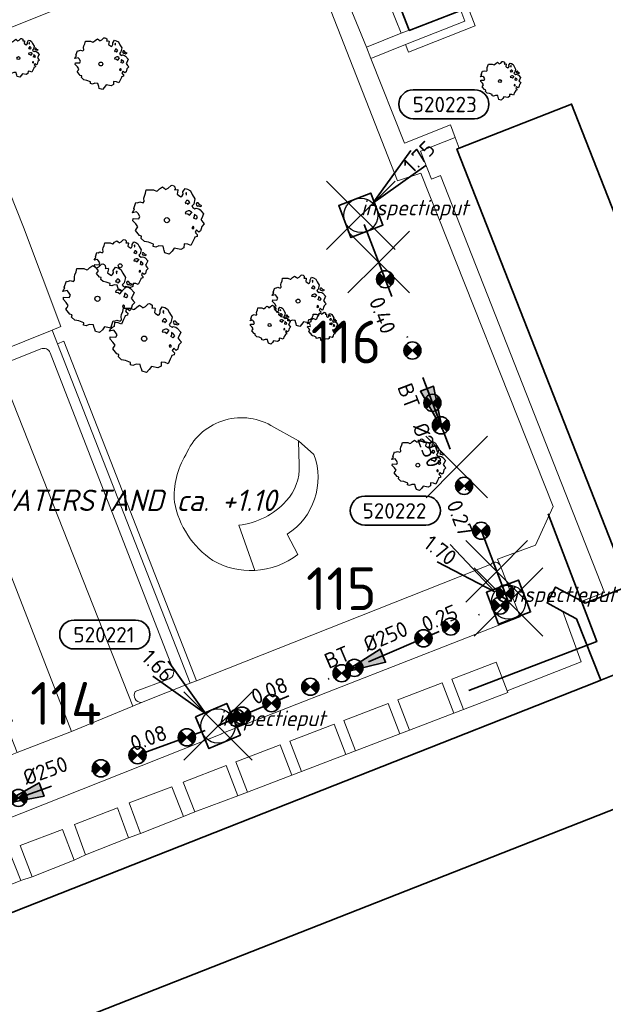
# Model space of a CAD drawing. Header units: metres. Extents: x 152391 to 157968, y 462336 to 467280.
# Tile 243 of 256: x 155119 to 155171, y 464645 to 464732. Entities that reach past the tile are written whole.
import ezdxf
from ezdxf.enums import TextEntityAlignment as Align

# ---------------------------------------------------------------- set-up
doc = ezdxf.new("R2010")
doc.units = ezdxf.units.M
doc.header["$LTSCALE"] = 0.75
doc.header["$PDMODE"] = 3
doc.header["$PDSIZE"] = 3
doc.linetypes.add('RI-VWA_BETON', pattern=[19, 9, -5, 0, -5])
doc.layers.get('0').update_dxf_attribs({"lineweight": 25})
doc.layers.get('defpoints').update_dxf_attribs({"lineweight": 25})
for name, color, linetype, lineweight in [('B-GV-GR-BOOM-S', 252, 'Continuous', 25), ('B-WE-GR-BEPLANTING_CULTUUR_HEESTERS-GV', 251, 'Continuous', 18), ('B-WE-GR-GROENVOORZIENING-GV', 251, 'Continuous', 18), ('B-WE-GR-HAAG-GV', 251, 'Continuous', 13), ('B-WE-OG-BEBOUWING-GV', 6, 'Continuous', 35), ('B-WE-OG-TERREIN_CULTUURSCHEIDING-GV', 251, 'Continuous', 18), ('B-WE-OG-TERREIN_ONBEGROEID-GV', 251, 'Continuous', 18), ('B-WE-VH-VERHARDING_BETONSTRAATSTEEN-GV', 251, 'Continuous', 18), ('B-WE-VH-VERHARDING_TEGEL-GV', 251, 'Continuous', 18), ('N-OI-RI-T50', 130, 'Continuous', 50), ('N-OI-RI-VWA_PUTNUMMER-S @ 0.75', 36, 'Continuous', 35), ('N-OI-RI-VWA_RIOOLPUT_INSPECTIEPUT-S', 36, 'Continuous', 35), ('N-OI-RI-VWA_STROOMRICHTING-S @ 0.75', 36, 'Continuous', 35), ('N-OI-RI-VWA_TRANSPORTLEIDING_BETON_250-G', 36, 'RI-VWA_BETON', 35), ('N-OI-WH-T25', 2, 'Continuous', 25), ('N-RO-KG-GRENS_WERK-G', 7, 'XX-WERKGRENS', 35)]:
    doc.layers.add(name, color=color, linetype=linetype, lineweight=lineweight)
doc.layers.add('inspectieput', color=7, linetype='Continuous', plot=False)
doc.layers.add('N-OI-RI-VRIJVERVAL_HULPSTUK-S', color=210, linetype='Continuous', lineweight=35, plot=False)
doc.layers.add('N-OI-RI-VRIJVERVAL_HULPSTUK-S-GESLOTEN', color=190, linetype='Continuous', lineweight=35, plot=False)
doc.styles.add('NLCS-ISO', font='isocpeur.ttf')
doc.styles.add('NLCS-ISO-M500-T18_CURSIEF', font='NLCS-ISO.ttf', dxfattribs={"oblique": 15, "height": 0.9})
doc.styles.add('NLCS-ISO-M750-T18_CURSIEF', font='NLCS-ISO.ttf', dxfattribs={"oblique": 15, "height": 1.35})
doc.styles.add('NLCS-ISO-M750-T50', font='NLCS-ISO.ttf', dxfattribs={"height": 3.75})
doc.linetypes.add('XX-WERKGRENS', pattern='A,0,[137,NLCS.SHX,S=0.1,R=0,X=-1.1,Y=-1.35],-6', length=6)

# ---------------------------------------------------------------- blocks, each defined once
blk = doc.blocks.new('*U114')
at = {"ltscale": 0.1}
blk.add_hatch(color=256, dxfattribs=at).paths.add_polyline_path([(2.5, 0), (-2.5, -0.83), (-2.5, 0.83)])
at = {"ltscale": 0.1, "flags": 128}
blk.add_lwpolyline([(2.5, 0), (-2.5, -0.83), (-2.5, 0.83)], close=True, dxfattribs=at)
at = {"ltscale": 0.1, "style": 'NLCS-ISO'}
for tag, p in [('BOBL', (-10.21, -3.24)), ('MAT', (-1, -3.74))]:
    blk.add_attdef(tag, text='', height=1.8, dxfattribs=at).set_placement(p, align=Align.BOTTOM_RIGHT)
for tag, p in [('BOBR', (10.87, -3.24)), ('DIA', (1, -3.74))]:
    blk.add_attdef(tag, text='', height=1.8, dxfattribs=at).set_placement(p, align=Align.BOTTOM_LEFT)
at = {"layer": 'defpoints', "ltscale": 0.1, "style": 'NLCS-ISO', "flags": 1}
blk.add_attdef('JVA', text='', height=1.8, dxfattribs=at).set_placement((0, -1), align=Align.TOP_CENTER)
blk = doc.blocks.new('*U115')
at = {"ltscale": 0.1}
blk.add_hatch(color=256, dxfattribs=at).paths.add_polyline_path([(-2.5, 0), (2.5, -0.83), (2.5, 0.83)])
at = {"ltscale": 0.1, "flags": 128}
blk.add_lwpolyline([(-2.5, 0), (2.5, -0.83), (2.5, 0.83)], close=True, dxfattribs=at)
at = {"ltscale": 0.1, "style": 'NLCS-ISO'}
for tag, p in [('BOBL', (-9.13, 0)), ('MAT', (-1, 0.5))]:
    blk.add_attdef(tag, text='', height=1.8, dxfattribs=at).set_placement(p, align=Align.BOTTOM_RIGHT)
for tag, p in [('DIA', (1, 0.5)), ('BOBR', (8.18, 0))]:
    blk.add_attdef(tag, text='', height=1.8, dxfattribs=at).set_placement(p, align=Align.BOTTOM_LEFT)
at = {"layer": 'defpoints', "ltscale": 0.1, "style": 'NLCS-ISO', "flags": 1}
blk.add_attdef('JVA', text='', height=1.8, dxfattribs=at).set_placement((0, -1), align=Align.TOP_CENTER)
blk = doc.blocks.new('*U116')
at = {"ltscale": 0.1}
blk.add_hatch(color=256, dxfattribs=at).paths.add_polyline_path([(-2.5, 0), (2.5, -0.83), (2.5, 0.83)])
at = {"ltscale": 0.1, "flags": 128}
blk.add_lwpolyline([(-2.5, 0), (2.5, -0.83), (2.5, 0.83)], close=True, dxfattribs=at)
at = {"ltscale": 0.1, "style": 'NLCS-ISO'}
for tag, p in [('MAT', (-1, 0.5)), ('BOBL', (-15.08, -3.24))]:
    blk.add_attdef(tag, text='', height=1.8, dxfattribs=at).set_placement(p, align=Align.BOTTOM_RIGHT)
for tag, p in [('DIA', (1, 0.5)), ('BOBR', (14.13, 0))]:
    blk.add_attdef(tag, text='', height=1.8, dxfattribs=at).set_placement(p, align=Align.BOTTOM_LEFT)
at = {"layer": 'defpoints', "ltscale": 0.1, "style": 'NLCS-ISO', "flags": 1}
blk.add_attdef('JVA', text='', height=1.8, dxfattribs=at).set_placement((0, -1), align=Align.TOP_CENTER)
blk = doc.blocks.new('*U124')
at = {"ltscale": 0.1}
blk.add_hatch(color=256, dxfattribs=at).paths.add_polyline_path([(2.5, 0), (-2.5, -0.83), (-2.5, 0.83)])
at = {"ltscale": 0.1, "flags": 128}
blk.add_lwpolyline([(2.5, 0), (-2.5, -0.83), (-2.5, 0.83)], close=True, dxfattribs=at)
at = {"ltscale": 0.1, "style": 'NLCS-ISO'}
for tag, p in [('BOBL', (-19.18, 0)), ('MAT', (-1, 0.5))]:
    blk.add_attdef(tag, text='', height=1.8, dxfattribs=at).set_placement(p, align=Align.BOTTOM_RIGHT)
for tag, p in [('DIA', (1, 0.5)), ('BOBR', (18.24, 0))]:
    blk.add_attdef(tag, text='', height=1.8, dxfattribs=at).set_placement(p, align=Align.BOTTOM_LEFT)
at = {"layer": 'defpoints', "ltscale": 0.1, "style": 'NLCS-ISO', "flags": 1}
blk.add_attdef('JVA', text='', height=1.8, dxfattribs=at).set_placement((0, -1), align=Align.TOP_CENTER)
blk = doc.blocks.new('B-SRI-PUT_VWA-SO')
at = {"flags": 128}
blk.add_lwpolyline([(-2, 2), (2, 2), (2, -2), (-2, -2)], close=True, dxfattribs=at)
at = {"lineweight": -3, "flags": 128}
blk.add_lwpolyline([(2, -2), (2, 2), (-2, 2), (-2, -2)], close=True, dxfattribs=at)
at = {"lineweight": -3}
blk.add_circle((0, 0), 2, dxfattribs=at)
blk = doc.blocks.new('*U374')
for q in [(5.83, 7.6), (7.6, 5.83)]:
    blk.add_line((1.41, 1.41), q)
blk.add_lwpolyline([(13.29, 14.69), (6.13, 14.69, 1), (6.13, 11.31), (13.29, 11.31, 1)], format="xyb", close=True)
at = {"ltscale": 0.1, "style": 'NLCS-ISO'}
blk.add_attdef('PUTNR', text='', height=1.8, dxfattribs=at).set_placement((9.82, 12.97), align=Align.MIDDLE_CENTER)
blk.add_attdef('PUTHGT', text='', height=1.8, rotation=45, dxfattribs=at).set_placement((5.39, 5.43), align=Align.MIDDLE_LEFT)
blk = doc.blocks.new('*U258')
for q in [(-6.82, 6.73), (-8.33, 4.73)]:
    blk.add_line((-1.6, 1.21), q)
blk.add_lwpolyline([(-16.81, 12.39), (-9.65, 12.39, -1), (-9.65, 9.01), (-16.81, 9.01, -1)], format="xyb", close=True)
at = {"ltscale": 0.1, "style": 'NLCS-ISO'}
blk.add_attdef('PUTNR', text='', height=1.8, dxfattribs=at).set_placement((-13.33, 10.67), align=Align.MIDDLE_CENTER)
blk.add_attdef('PUTHGT', text='', height=1.8, rotation=322.9022, dxfattribs=at).set_placement((-9.53, 7.24), align=Align.MIDDLE_LEFT)
blk = doc.blocks.new('*U189')
for q in [(-5.83, 7.6), (-7.6, 5.83)]:
    blk.add_line((-1.41, 1.41), q)
blk.add_lwpolyline([(-16.81, 12.39), (-9.65, 12.39, -1), (-9.65, 9.01), (-16.81, 9.01, -1)], format="xyb", close=True)
at = {"ltscale": 0.1, "style": 'NLCS-ISO'}
blk.add_attdef('PUTNR', text='', height=1.8, dxfattribs=at).set_placement((-13.33, 10.67), align=Align.MIDDLE_CENTER)
blk.add_attdef('PUTHGT', text='', height=1.8, rotation=315, dxfattribs=at).set_placement((-8.44, 8.48), align=Align.MIDDLE_LEFT)
blk = doc.blocks.new('SRI-HULP')
h = blk.add_hatch(color=256)
h.dxf.hatch_style = 1
h.paths.add_polyline_path([(-0.71, 0.71, 0.198912), (-1, 0, 0.198912), (-0.71, -0.71), (0, 0)])
h = blk.add_hatch(color=256)
h.dxf.hatch_style = 1
h.paths.add_polyline_path([(1, 0, 0.198912), (0.71, 0.71), (0, 0), (0.71, -0.71, 0.198912)])
for p, q in [((-0.71, 0.71), (0.71, -0.71)), ((-0.71, -0.71), (0.71, 0.71))]:
    blk.add_line(p, q)
blk.add_circle((0, 0), 1)
blk = doc.blocks.new('SRI-HULP-B')
blk.add_line((-5.43, 5.4), (5.4, -5.4))
at = {"flags": 128}
blk.add_lwpolyline([(5.38, 5.42), (0, 0), (-5.4, -5.4)], dxfattribs=at)
blk = doc.blocks.new('ACMAP_ANN_TEMPLATE_type knoop')
at = {"layer": 'defpoints', "style": 'NLCS-ISO-M750-T18_CURSIEF', "oblique": 15}
blk.add_attdef('type_knoop', (0, 0), '', height=1.35, dxfattribs=at)
blk = doc.blocks.new('SGR-BOOM_21_30')
at = {"linetype": 'Continuous'}
for p, q in [((0.205, 1.712), (0.263, 1.729)), ((0.263, 1.729), (0.333, 1.696)), ((-1.633, 0.579), (-1.528, 0.875)), ((-1.528, 0.875), (-1.458, 0.858)), ((-1.458, 0.858), (-1.342, 0.908)), ((-1.342, 0.908), (-1.179, 0.858)), ((-1.179, 0.858), (-1.121, 0.924)), ((-1.133, 1.088), (-1.109, 1.187)), ((-1.121, 0.924), (-1.133, 1.088)), ((-1.109, 1.187), (-1.051, 1.335)), ((-1.051, 1.335), (-1.016, 1.499)), ((-1.016, 1.499), (-0.668, 1.499)), ((-0.668, 1.499), (-0.516, 1.433)), ((-0.516, 1.433), (-0.47, 1.45)), ((-0.47, 1.45), (-0.365, 1.548)), ((-0.365, 1.548), (-0.226, 1.647)), ((-0.226, 1.647), (-0.133, 1.581)), ((-0.133, 1.581), (-0.063, 1.515)), ((-0.063, 1.515), (0.065, 1.581)), ((0.065, 1.581), (0.205, 1.712)), ((0.333, 1.696), (0.391, 1.647)), ((0.402, 1.532), (0.379, 1.499)), ((0.379, 1.499), (0.53, 1.515)), ((0.391, 1.647), (0.402, 1.532)), ((0.542, 1.483), (0.507, 1.285)), ((0.507, 1.285), (0.565, 1.236)), ((0.53, 1.515), (0.542, 1.483)), ((0.565, 1.236), (0.693, 1.154)), ((0.693, 1.154), (0.751, 1.203)), ((0.751, 1.203), (0.798, 1.285)), ((0.786, 1.4), (0.891, 1.565)), ((0.798, 1.285), (0.786, 1.4)), ((0.891, 1.565), (1.019, 1.532)), ((0.937, 0.908), (0.891, 0.875)), ((0.891, 0.875), (0.926, 0.825)), ((0.972, 1.368), (0.926, 1.335)), ((0.926, 1.335), (0.949, 1.253)), ((0.972, 0.973), (0.937, 0.908)), ((0.949, 1.253), (0.961, 1.236)), ((0.961, 1.269), (0.972, 1.368)), ((1.03, 0.973), (0.972, 0.973)), ((1.019, 1.532), (1.158, 1.45)), ((1.077, 0.94), (1.03, 0.973)), ((1.124, 0.875), (1.077, 0.94)), ((1.077, 0.842), (1.124, 0.875)), ((1.158, 1.45), (1.251, 1.269)), ((1.251, 1.269), (1.379, 1.055)), ((1.379, 1.055), (1.321, 0.793)), ((-1.703, 0.365), (-1.656, 0.48)), ((-1.493, 0.415), (-1.703, 0.365)), ((-1.679, -0.029), (-1.668, 0.086)), ((-1.668, 0.086), (-1.389, 0.07)), ((-1.656, 0.48), (-1.598, 0.53)), ((-1.598, 0.53), (-1.633, 0.579)), ((-1.423, 0.333), (-1.493, 0.415)), ((-1.33, 0.185), (-1.423, 0.333)), ((-1.389, 0.07), (-1.33, 0.185)), ((0.926, 0.415), (0.891, 0.333)), ((0.891, 0.333), (1.03, 0.316)), ((0.926, 0.825), (0.984, 0.842)), ((1.054, 0.464), (0.926, 0.415)), ((0.984, 0.842), (1.03, 0.776)), ((1.03, 0.776), (1.077, 0.842)), ((1.03, 0.316), (1.112, 0.251)), ((1.112, 0.464), (1.054, 0.464)), ((1.217, 0.398), (1.112, 0.464)), ((1.112, 0.251), (1.205, 0.365)), ((1.205, 0.365), (1.24, 0.415)), ((1.321, 0.793), (1.228, 0.694)), ((1.228, 0.694), (1.275, 0.628)), ((1.275, 0.628), (1.379, 0.563)), ((1.344, 0.185), (1.31, 0.103)), ((1.434, 0.049), (1.31, 0.103)), ((1.356, 0.3), (1.344, 0.234)), ((1.344, 0.234), (1.344, 0.185)), ((1.426, 0.234), (1.356, 0.3)), ((1.379, 0.563), (1.438, 0.595)), ((1.472, 0.201), (1.426, 0.234)), ((1.434, 0.049), (1.507, 0.136)), ((1.472, 0.858), (1.438, 0.809)), ((1.438, 0.809), (1.461, 0.743)), ((1.438, 0.595), (1.565, 0.563)), ((1.461, 0.743), (1.531, 0.694)), ((1.542, 0.858), (1.472, 0.858)), ((1.507, 0.136), (1.472, 0.201)), ((1.531, 0.727), (1.635, 0.678)), ((1.531, 0.694), (1.542, 0.727)), ((1.624, 0.76), (1.542, 0.858)), ((1.565, 0.563), (1.635, 0.513)), ((1.728, 0.71), (1.624, 0.76)), ((1.635, 0.678), (1.728, 0.71)), ((1.635, 0.513), (1.81, 0.316)), ((1.717, 0.103), (1.67, 0.037)), ((1.67, 0.037), (1.763, -0.094)), ((1.81, 0.316), (1.717, 0.103)), ((-1.54, -0.177), (-1.679, -0.029)), ((-1.551, -0.505), (-1.493, -0.423)), ((-1.354, -0.752), (-1.551, -0.505)), ((-1.435, -0.324), (-1.54, -0.177)), ((-1.493, -0.423), (-1.435, -0.324)), ((-1.249, -0.784), (-1.354, -0.752)), ((-1.272, -0.899), (-1.249, -0.784)), ((1.286, -0.292), (1.24, -0.357)), ((1.24, -0.357), (1.251, -0.423)), ((1.263, -0.423), (1.333, -0.407)), ((1.333, -0.341), (1.286, -0.292)), ((1.333, -0.407), (1.333, -0.341)), ((1.368, -0.834), (1.356, -0.883)), ((1.484, -0.801), (1.368, -0.834)), ((1.461, -0.472), (1.391, -0.587)), ((1.391, -0.587), (1.426, -0.637)), ((1.426, -0.637), (1.496, -0.702)), ((1.577, -0.587), (1.461, -0.472)), ((1.496, -0.702), (1.484, -0.801)), ((1.658, -0.522), (1.577, -0.587)), ((1.682, -0.423), (1.658, -0.522)), ((1.717, -0.308), (1.682, -0.423)), ((1.845, -0.177), (1.717, -0.308)), ((1.763, -0.094), (1.845, -0.177)), ((-1.109, -1.047), (-1.272, -0.899)), ((-0.912, -1.08), (-1.109, -1.047)), ((-0.668, -1.179), (-0.912, -1.08)), ((-0.679, -1.294), (-0.668, -1.179)), ((-0.551, -1.326), (-0.679, -1.294)), ((-0.4, -1.261), (-0.551, -1.326)), ((-0.191, -1.277), (-0.4, -1.261)), ((-0.156, -1.425), (-0.191, -1.277)), ((-0.133, -1.491), (-0.156, -1.425)), ((-0.098, -1.606), (-0.133, -1.491)), ((0.112, -1.671), (-0.098, -1.606)), ((0.251, -1.524), (0.112, -1.671)), ((0.356, -1.376), (0.251, -1.524)), ((0.682, -1.441), (0.356, -1.376)), ((0.833, -1.359), (0.682, -1.441)), ((0.844, -1.162), (0.833, -1.359)), ((1.03, -1.179), (0.844, -1.162)), ((1.182, -1.244), (1.03, -1.179)), ((1.286, -1.014), (1.182, -1.244)), ((1.356, -0.883), (1.286, -1.014))]:
    blk.add_line(p, q, dxfattribs=at)
blk.add_circle((0, 0), 0.126, dxfattribs=at)
blk = doc.blocks.new('SGR-BOOM_31_50')
at = {"linetype": 'Continuous'}
for p, q in [((-1.479, 1.582), (-1.402, 1.78)), ((-1.402, 1.78), (-1.355, 1.999)), ((-1.355, 1.999), (-0.89, 1.999)), ((-0.89, 1.999), (-0.688, 1.911)), ((-0.688, 1.911), (-0.626, 1.933)), ((-0.626, 1.933), (-0.487, 2.064)), ((-0.487, 2.064), (-0.301, 2.196)), ((-0.301, 2.196), (-0.177, 2.108)), ((-0.177, 2.108), (-0.084, 2.02)), ((-0.084, 2.02), (0.087, 2.108)), ((0.087, 2.108), (0.273, 2.283)), ((0.273, 2.283), (0.351, 2.305)), ((0.351, 2.305), (0.444, 2.261)), ((0.444, 2.261), (0.521, 2.196)), ((0.537, 2.042), (0.506, 1.999)), ((0.506, 1.999), (0.707, 2.02)), ((0.521, 2.196), (0.537, 2.042)), ((0.723, 1.977), (0.676, 1.714)), ((0.707, 2.02), (0.723, 1.977)), ((1.048, 1.867), (1.188, 2.086)), ((1.064, 1.714), (1.048, 1.867)), ((1.188, 2.086), (1.358, 2.042)), ((1.296, 1.823), (1.234, 1.78)), ((1.234, 1.78), (1.265, 1.67)), ((1.281, 1.692), (1.296, 1.823)), ((1.358, 2.042), (1.545, 1.933)), ((1.545, 1.933), (1.669, 1.692)), ((-2.177, 0.772), (-2.038, 1.166)), ((-2.038, 1.166), (-1.944, 1.144)), ((-1.944, 1.144), (-1.789, 1.21)), ((-1.789, 1.21), (-1.572, 1.144)), ((-1.572, 1.144), (-1.495, 1.232)), ((-1.51, 1.451), (-1.479, 1.582)), ((-1.495, 1.232), (-1.51, 1.451)), ((0.676, 1.714), (0.754, 1.648)), ((0.754, 1.648), (0.924, 1.539)), ((0.924, 1.539), (1.002, 1.604)), ((1.002, 1.604), (1.064, 1.714)), ((1.25, 1.21), (1.188, 1.166)), ((1.188, 1.166), (1.234, 1.101)), ((1.234, 1.101), (1.312, 1.122)), ((1.296, 1.298), (1.25, 1.21)), ((1.265, 1.67), (1.281, 1.648)), ((1.374, 1.298), (1.296, 1.298)), ((1.312, 1.122), (1.374, 1.035)), ((1.436, 1.254), (1.374, 1.298)), ((1.374, 1.035), (1.436, 1.122)), ((1.498, 1.166), (1.436, 1.254)), ((1.436, 1.122), (1.498, 1.166)), ((1.762, 1.057), (1.638, 0.925)), ((1.638, 0.925), (1.7, 0.838)), ((1.669, 1.692), (1.839, 1.407)), ((1.839, 1.407), (1.762, 1.057)), ((1.963, 1.144), (1.917, 1.079)), ((1.917, 1.079), (1.948, 0.991)), ((1.948, 0.991), (2.041, 0.925)), ((2.056, 1.144), (1.963, 1.144)), ((2.041, 0.969), (2.18, 0.903)), ((2.041, 0.925), (2.056, 0.969)), ((2.165, 1.013), (2.056, 1.144)), ((2.304, 0.947), (2.165, 1.013)), ((2.18, 0.903), (2.304, 0.947)), ((-2.27, 0.487), (-2.208, 0.641)), ((-1.991, 0.553), (-2.27, 0.487)), ((-2.239, -0.038), (-2.224, 0.115)), ((-2.224, 0.115), (-1.851, 0.093)), ((-2.208, 0.641), (-2.131, 0.706)), ((-2.131, 0.706), (-2.177, 0.772)), ((-1.898, 0.444), (-1.991, 0.553)), ((-1.774, 0.246), (-1.898, 0.444)), ((-1.851, 0.093), (-1.774, 0.246)), ((1.234, 0.553), (1.188, 0.444)), ((1.188, 0.444), (1.374, 0.422)), ((1.405, 0.619), (1.234, 0.553)), ((1.374, 0.422), (1.483, 0.334)), ((1.483, 0.619), (1.405, 0.619)), ((1.622, 0.531), (1.483, 0.619)), ((1.483, 0.334), (1.607, 0.487)), ((1.607, 0.487), (1.653, 0.553)), ((1.7, 0.838), (1.839, 0.75)), ((1.793, 0.246), (1.746, 0.137)), ((1.911, 0.065), (1.746, 0.137)), ((1.808, 0.4), (1.793, 0.312)), ((1.793, 0.312), (1.793, 0.246)), ((1.901, 0.312), (1.808, 0.4)), ((1.839, 0.75), (1.917, 0.794)), ((1.963, 0.268), (1.901, 0.312)), ((1.911, 0.065), (2.01, 0.181)), ((1.917, 0.794), (2.087, 0.75)), ((2.01, 0.181), (1.963, 0.268)), ((2.087, 0.75), (2.18, 0.684)), ((2.18, 0.684), (2.413, 0.422)), ((2.289, 0.137), (2.227, 0.049)), ((2.227, 0.049), (2.351, -0.126)), ((2.413, 0.422), (2.289, 0.137)), ((-2.053, -0.235), (-2.239, -0.038)), ((-2.069, -0.673), (-1.991, -0.564)), ((-1.805, -1.002), (-2.069, -0.673)), ((-1.913, -0.433), (-2.053, -0.235)), ((-1.991, -0.564), (-1.913, -0.433)), ((1.715, -0.389), (1.653, -0.476)), ((1.653, -0.476), (1.669, -0.564)), ((1.684, -0.564), (1.777, -0.542)), ((1.777, -0.454), (1.715, -0.389)), ((1.777, -0.542), (1.777, -0.454)), ((1.948, -0.63), (1.855, -0.783)), ((1.855, -0.783), (1.901, -0.849)), ((1.901, -0.849), (1.994, -0.936)), ((2.103, -0.783), (1.948, -0.63)), ((2.211, -0.695), (2.103, -0.783)), ((2.242, -0.564), (2.211, -0.695)), ((2.289, -0.411), (2.242, -0.564)), ((2.459, -0.235), (2.289, -0.411)), ((2.351, -0.126), (2.459, -0.235)), ((-1.665, -1.046), (-1.805, -1.002)), ((-1.696, -1.199), (-1.665, -1.046)), ((-1.479, -1.396), (-1.696, -1.199)), ((-1.216, -1.44), (-1.479, -1.396)), ((-0.89, -1.571), (-1.216, -1.44)), ((-0.906, -1.725), (-0.89, -1.571)), ((-0.735, -1.769), (-0.906, -1.725)), ((-0.533, -1.681), (-0.735, -1.769)), ((-0.254, -1.703), (-0.533, -1.681)), ((-0.208, -1.9), (-0.254, -1.703)), ((1.126, -1.55), (1.11, -1.812)), ((1.374, -1.571), (1.126, -1.55)), ((1.576, -1.659), (1.374, -1.571)), ((1.715, -1.352), (1.576, -1.659)), ((1.808, -1.177), (1.715, -1.352)), ((1.824, -1.112), (1.808, -1.177)), ((1.979, -1.068), (1.824, -1.112)), ((1.994, -0.936), (1.979, -1.068)), ((-0.177, -1.988), (-0.208, -1.9)), ((-0.13, -2.141), (-0.177, -1.988)), ((0.149, -2.229), (-0.13, -2.141)), ((0.335, -2.031), (0.149, -2.229)), ((0.475, -1.834), (0.335, -2.031)), ((0.909, -1.922), (0.475, -1.834)), ((1.11, -1.812), (0.909, -1.922))]:
    blk.add_line(p, q, dxfattribs=at)
blk.add_circle((0, 0), 0.169, dxfattribs=at)
blk = doc.blocks.new('SGR-BOOM_50_100')
at = {"linetype": 'Continuous'}
for p, q in [((-1.869, 2.373), (-1.807, 2.665)), ((-1.807, 2.665), (-1.187, 2.665)), ((-1.187, 2.665), (-0.918, 2.548)), ((-0.835, 2.577), (-0.649, 2.752)), ((-0.649, 2.752), (-0.401, 2.928)), ((-0.401, 2.928), (-0.236, 2.811)), ((-0.236, 2.811), (-0.112, 2.694)), ((-0.112, 2.694), (0.116, 2.811)), ((0.116, 2.811), (0.364, 3.044)), ((0.364, 3.044), (0.467, 3.074)), ((0.467, 3.074), (0.591, 3.015)), ((0.591, 3.015), (0.695, 2.928)), ((0.715, 2.723), (0.674, 2.665)), ((0.674, 2.665), (0.943, 2.694)), ((0.695, 2.928), (0.715, 2.723)), ((0.964, 2.636), (0.902, 2.285)), ((0.943, 2.694), (0.964, 2.636)), ((1.398, 2.49), (1.584, 2.782)), ((1.584, 2.782), (1.811, 2.723)), ((1.811, 2.723), (2.059, 2.577)), ((-2.014, 1.935), (-1.972, 2.11)), ((-1.993, 1.643), (-2.014, 1.935)), ((-1.972, 2.11), (-1.869, 2.373)), ((-0.918, 2.548), (-0.835, 2.577)), ((0.902, 2.285), (1.005, 2.198)), ((1.005, 2.198), (1.232, 2.052)), ((1.232, 2.052), (1.336, 2.139)), ((1.336, 2.139), (1.418, 2.285)), ((1.418, 2.285), (1.398, 2.49)), ((1.729, 2.431), (1.646, 2.373)), ((1.646, 2.373), (1.687, 2.227)), ((1.729, 1.73), (1.667, 1.613)), ((1.687, 2.227), (1.708, 2.198)), ((1.708, 2.256), (1.729, 2.431)), ((1.832, 1.73), (1.729, 1.73)), ((1.915, 1.672), (1.832, 1.73)), ((2.059, 2.577), (2.225, 2.256)), ((2.225, 2.256), (2.452, 1.876)), ((2.452, 1.876), (2.349, 1.409)), ((-2.944, 0.854), (-2.841, 0.942)), ((-2.903, 1.029), (-2.717, 1.555)), ((-2.841, 0.942), (-2.903, 1.029)), ((-2.717, 1.555), (-2.593, 1.526)), ((-2.593, 1.526), (-2.386, 1.613)), ((-2.386, 1.613), (-2.096, 1.526)), ((-2.096, 1.526), (-1.993, 1.643)), ((1.667, 1.613), (1.584, 1.555)), ((1.584, 1.555), (1.646, 1.467)), ((1.646, 1.467), (1.749, 1.497)), ((1.749, 1.497), (1.832, 1.38)), ((1.832, 1.38), (1.915, 1.497)), ((1.997, 1.555), (1.915, 1.672)), ((1.915, 1.497), (1.997, 1.555)), ((2.349, 1.409), (2.183, 1.234)), ((2.183, 1.234), (2.266, 1.117)), ((2.266, 1.117), (2.452, 1)), ((2.452, 1), (2.556, 1.059)), ((2.618, 1.526), (2.556, 1.438)), ((2.556, 1.438), (2.597, 1.321)), ((2.556, 1.059), (2.783, 1)), ((2.597, 1.321), (2.721, 1.234)), ((2.742, 1.526), (2.618, 1.526)), ((2.721, 1.292), (2.907, 1.205)), ((2.721, 1.234), (2.742, 1.292)), ((2.886, 1.351), (2.742, 1.526)), ((2.783, 1), (2.907, 0.913)), ((3.072, 1.263), (2.886, 1.351)), ((2.907, 1.205), (3.072, 1.263)), ((2.907, 0.913), (3.217, 0.562)), ((-3.027, 0.65), (-2.944, 0.854)), ((-2.655, 0.737), (-3.027, 0.65)), ((-2.985, -0.051), (-2.965, 0.153)), ((-2.965, 0.153), (-2.469, 0.124)), ((-2.531, 0.591), (-2.655, 0.737)), ((-2.365, 0.329), (-2.531, 0.591)), ((-2.469, 0.124), (-2.365, 0.329)), ((1.646, 0.737), (1.584, 0.591)), ((1.584, 0.591), (1.832, 0.562)), ((1.873, 0.825), (1.646, 0.737)), ((1.832, 0.562), (1.977, 0.445)), ((1.977, 0.825), (1.873, 0.825)), ((2.163, 0.708), (1.977, 0.825)), ((1.977, 0.445), (2.142, 0.65)), ((2.142, 0.65), (2.204, 0.737)), ((2.39, 0.329), (2.328, 0.183)), ((2.549, 0.087), (2.328, 0.183)), ((2.411, 0.533), (2.39, 0.416)), ((2.39, 0.416), (2.39, 0.329)), ((2.535, 0.416), (2.411, 0.533)), ((2.618, 0.358), (2.535, 0.416)), ((2.549, 0.087), (2.68, 0.241)), ((2.68, 0.241), (2.618, 0.358)), ((3.052, 0.183), (2.969, 0.066)), ((2.969, 0.066), (3.135, -0.168)), ((3.217, 0.562), (3.052, 0.183)), ((-2.737, -0.314), (-2.985, -0.051)), ((-2.758, -0.898), (-2.655, -0.752)), ((-2.551, -0.577), (-2.737, -0.314)), ((-2.655, -0.752), (-2.551, -0.577)), ((2.287, -0.518), (2.204, -0.635)), ((2.204, -0.635), (2.225, -0.752)), ((2.245, -0.752), (2.37, -0.723)), ((2.37, -0.606), (2.287, -0.518)), ((2.37, -0.723), (2.37, -0.606)), ((2.597, -0.84), (2.473, -1.044)), ((2.804, -1.044), (2.597, -0.84)), ((2.99, -0.752), (2.948, -0.927)), ((3.052, -0.548), (2.99, -0.752)), ((3.279, -0.314), (3.052, -0.548)), ((3.135, -0.168), (3.279, -0.314)), ((-2.407, -1.336), (-2.758, -0.898)), ((-2.22, -1.394), (-2.407, -1.336)), ((-2.262, -1.599), (-2.22, -1.394)), ((-1.972, -1.862), (-2.262, -1.599)), ((2.411, -1.57), (2.287, -1.803)), ((2.432, -1.482), (2.411, -1.57)), ((2.638, -1.424), (2.432, -1.482)), ((2.473, -1.044), (2.535, -1.132)), ((2.535, -1.132), (2.659, -1.248)), ((2.659, -1.248), (2.638, -1.424)), ((2.948, -0.927), (2.804, -1.044)), ((-1.621, -1.92), (-1.972, -1.862)), ((-1.187, -2.095), (-1.621, -1.92)), ((-1.207, -2.3), (-1.187, -2.095)), ((-0.98, -2.358), (-1.207, -2.3)), ((-0.711, -2.241), (-0.98, -2.358)), ((-0.339, -2.271), (-0.711, -2.241)), ((-0.277, -2.533), (-0.339, -2.271)), ((-0.236, -2.65), (-0.277, -2.533)), ((0.633, -2.446), (0.447, -2.709)), ((1.212, -2.563), (0.633, -2.446)), ((1.48, -2.417), (1.212, -2.563)), ((1.501, -2.066), (1.48, -2.417)), ((1.832, -2.095), (1.501, -2.066)), ((2.101, -2.212), (1.832, -2.095)), ((2.287, -1.803), (2.101, -2.212)), ((-0.174, -2.855), (-0.236, -2.65)), ((0.199, -2.971), (-0.174, -2.855)), ((0.447, -2.709), (0.199, -2.971))]:
    blk.add_line(p, q, dxfattribs=at)
blk.add_circle((0, 0), 0.225, dxfattribs=at)
blk = doc.blocks.new('SGR-BOOM_0_20')
at = {"linetype": 'Continuous'}
for p, q in [((-0.85, 0.816), (-0.832, 0.89)), ((-0.832, 0.89), (-0.788, 1.001)), ((-0.788, 1.001), (-0.762, 1.124)), ((-0.762, 1.124), (-0.501, 1.124)), ((-0.501, 1.124), (-0.387, 1.075)), ((-0.387, 1.075), (-0.352, 1.087)), ((-0.352, 1.087), (-0.274, 1.161)), ((-0.274, 1.161), (-0.169, 1.235)), ((-0.169, 1.235), (-0.099, 1.186)), ((-0.099, 1.186), (-0.047, 1.137)), ((-0.047, 1.137), (0.049, 1.186)), ((0.049, 1.186), (0.154, 1.284)), ((0.154, 1.284), (0.197, 1.297)), ((0.197, 1.297), (0.25, 1.272)), ((0.25, 1.272), (0.293, 1.235)), ((0.302, 1.149), (0.284, 1.124)), ((0.284, 1.124), (0.398, 1.137)), ((0.293, 1.235), (0.302, 1.149)), ((0.407, 1.112), (0.38, 0.964)), ((0.38, 0.964), (0.424, 0.927)), ((0.398, 1.137), (0.407, 1.112)), ((0.424, 0.927), (0.52, 0.865)), ((0.52, 0.865), (0.564, 0.902)), ((0.564, 0.902), (0.598, 0.964)), ((0.59, 1.05), (0.668, 1.173)), ((0.598, 0.964), (0.59, 1.05)), ((0.668, 1.173), (0.764, 1.149)), ((0.729, 1.026), (0.694, 1.001)), ((0.694, 1.001), (0.712, 0.939)), ((0.712, 0.939), (0.721, 0.927)), ((0.721, 0.952), (0.729, 1.026)), ((0.764, 1.149), (0.869, 1.087)), ((0.869, 1.087), (0.939, 0.952)), ((0.939, 0.952), (1.035, 0.792)), ((-1.277, 0.274), (-1.242, 0.36)), ((-1.12, 0.311), (-1.277, 0.274)), ((-1.259, -0.022), (-1.251, 0.065)), ((-1.251, 0.065), (-1.041, 0.052)), ((-1.242, 0.36), (-1.198, 0.397)), ((-1.225, 0.434), (-1.146, 0.656)), ((-1.198, 0.397), (-1.225, 0.434)), ((-1.146, 0.656), (-1.094, 0.644)), ((-1.068, 0.249), (-1.12, 0.311)), ((-1.094, 0.644), (-1.007, 0.681)), ((-0.998, 0.139), (-1.068, 0.249)), ((-1.041, 0.052), (-0.998, 0.139)), ((-1.007, 0.681), (-0.884, 0.644)), ((-0.884, 0.644), (-0.841, 0.693)), ((-0.841, 0.693), (-0.85, 0.816)), ((0.703, 0.681), (0.668, 0.656)), ((0.668, 0.656), (0.694, 0.619)), ((0.694, 0.311), (0.668, 0.249)), ((0.668, 0.249), (0.773, 0.237)), ((0.694, 0.619), (0.738, 0.631)), ((0.79, 0.348), (0.694, 0.311)), ((0.729, 0.73), (0.703, 0.681)), ((0.773, 0.73), (0.729, 0.73)), ((0.738, 0.631), (0.773, 0.582)), ((0.808, 0.705), (0.773, 0.73)), ((0.773, 0.582), (0.808, 0.631)), ((0.773, 0.237), (0.834, 0.188)), ((0.834, 0.348), (0.79, 0.348)), ((0.843, 0.656), (0.808, 0.705)), ((0.808, 0.631), (0.843, 0.656)), ((0.912, 0.299), (0.834, 0.348)), ((0.834, 0.188), (0.904, 0.274)), ((0.904, 0.274), (0.93, 0.311)), ((0.991, 0.594), (0.921, 0.521)), ((0.921, 0.521), (0.956, 0.471)), ((0.956, 0.471), (1.035, 0.422)), ((1.008, 0.139), (0.982, 0.077)), ((1.075, 0.037), (0.982, 0.077)), ((1.035, 0.792), (0.991, 0.594)), ((1.017, 0.225), (1.008, 0.176)), ((1.008, 0.176), (1.008, 0.139)), ((1.069, 0.176), (1.017, 0.225)), ((1.035, 0.422), (1.078, 0.447)), ((1.104, 0.151), (1.069, 0.176)), ((1.075, 0.037), (1.13, 0.102)), ((1.104, 0.644), (1.078, 0.607)), ((1.078, 0.607), (1.096, 0.557)), ((1.078, 0.447), (1.174, 0.422)), ((1.096, 0.557), (1.148, 0.521)), ((1.157, 0.644), (1.104, 0.644)), ((1.13, 0.102), (1.104, 0.151)), ((1.148, 0.545), (1.226, 0.508)), ((1.148, 0.521), (1.157, 0.545)), ((1.218, 0.57), (1.157, 0.644)), ((1.174, 0.422), (1.226, 0.385)), ((1.296, 0.533), (1.218, 0.57)), ((1.226, 0.508), (1.296, 0.533)), ((1.226, 0.385), (1.357, 0.237)), ((1.287, 0.077), (1.253, 0.028)), ((1.253, 0.028), (1.322, -0.071)), ((1.357, 0.237), (1.287, 0.077)), ((-1.155, -0.132), (-1.259, -0.022)), ((-1.164, -0.379), (-1.12, -0.317)), ((-1.015, -0.564), (-1.164, -0.379)), ((-1.076, -0.243), (-1.155, -0.132)), ((-1.12, -0.317), (-1.076, -0.243)), ((-0.937, -0.588), (-1.015, -0.564)), ((-0.954, -0.675), (-0.937, -0.588)), ((-0.832, -0.785), (-0.954, -0.675)), ((-0.684, -0.81), (-0.832, -0.785)), ((-0.501, -0.884), (-0.684, -0.81)), ((0.965, -0.761), (0.886, -0.933)), ((0.965, -0.219), (0.93, -0.268)), ((0.93, -0.268), (0.939, -0.317)), ((0.947, -0.317), (1, -0.305)), ((1, -0.256), (0.965, -0.219)), ((1.017, -0.662), (0.965, -0.761)), ((1, -0.305), (1, -0.256)), ((1.026, -0.625), (1.017, -0.662)), ((1.113, -0.601), (1.026, -0.625)), ((1.096, -0.354), (1.043, -0.44)), ((1.043, -0.44), (1.069, -0.477)), ((1.069, -0.477), (1.122, -0.527)), ((1.183, -0.44), (1.096, -0.354)), ((1.122, -0.527), (1.113, -0.601)), ((1.244, -0.391), (1.183, -0.44)), ((1.261, -0.317), (1.244, -0.391)), ((1.287, -0.231), (1.261, -0.317)), ((1.383, -0.132), (1.287, -0.231)), ((1.322, -0.071), (1.383, -0.132)), ((-0.509, -0.97), (-0.501, -0.884)), ((-0.413, -0.995), (-0.509, -0.97)), ((-0.3, -0.946), (-0.413, -0.995)), ((-0.143, -0.958), (-0.3, -0.946)), ((-0.117, -1.069), (-0.143, -0.958)), ((-0.099, -1.118), (-0.117, -1.069)), ((-0.073, -1.204), (-0.099, -1.118)), ((0.084, -1.254), (-0.073, -1.204)), ((0.188, -1.143), (0.084, -1.254)), ((0.267, -1.032), (0.188, -1.143)), ((0.511, -1.081), (0.267, -1.032)), ((0.625, -1.019), (0.511, -1.081)), ((0.633, -0.872), (0.625, -1.019)), ((0.773, -0.884), (0.633, -0.872)), ((0.886, -0.933), (0.773, -0.884))]:
    blk.add_line(p, q, dxfattribs=at)
blk.add_circle((0, 0), 0.0948, dxfattribs=at)

msp = doc.modelspace()

# ---------------------------------------------------------------- linework, layer by layer
at = {"layer": 'B-WE-GR-BEPLANTING_CULTUUR_HEESTERS-GV'}
for points in [[(155153.574, 464669.243), (155157.468, 464670.735), (155156.44, 464673.418), (155152.546, 464671.926)], [(155144.105, 464665.615), (155147.999, 464667.107), (155146.971, 464669.79), (155143.077, 464668.298)], [(155134.744, 464662.099), (155138.53, 464663.479), (155137.502, 464666.162), (155133.715, 464664.693)], [(155125.172, 464658.309), (155128.929, 464659.808), (155127.961, 464662.431), (155124.204, 464660.992)], [(155115.72, 464654.548), (155119.477, 464656.076), (155118.449, 464658.73), (155114.692, 464657.231)]]:
    msp.add_lwpolyline(points, close=True, dxfattribs=at)
at = {"layer": 'B-WE-GR-GROENVOORZIENING-GV'}
for points in [[(155153.543, 464730.676), (155152.462, 464733.481), (155156.962, 464735.223), (155157.552, 464733.7), (155157.642, 464733.736), (155158.187, 464733.952), (155157.369, 464736.009), (155156.824, 464735.792), (155152.237, 464733.968), (155151.523, 464733.684), (155151.757, 464733.093), (155152.341, 464731.627), (155152.831, 464730.393)], [(155158.058, 464732.396), (155158.428, 464731.467), (155153.226, 464729.401), (155153.494, 464728.727), (155159.34, 464731.052), (155158.677, 464732.718), (155158.034, 464732.459)], [(155122.713, 464703.151), (155134.338, 464673.366), (155134.896, 464673.587), (155123.272, 464703.37)], [(155158.308, 464671.057), (155162.202, 464672.549), (155162.144, 464672.701), (155161.174, 464675.232), (155157.28, 464673.74)], [(155152.733, 464668.921), (155151.705, 464671.604), (155147.811, 464670.112), (155148.839, 464667.429)], [(155143.264, 464665.293), (155142.236, 464667.976), (155138.342, 464666.484), (155139.37, 464663.801)], [(155133.759, 464661.688), (155132.731, 464664.282), (155128.975, 464662.872), (155129.973, 464660.189)], [(155120.491, 464656.398), (155124.158, 464657.838), (155123.13, 464660.551), (155119.433, 464659.141)]]:
    msp.add_lwpolyline(points, close=True, dxfattribs=at)
at = {"layer": 'B-WE-GR-HAAG-GV'}
for points in [[(155153.543, 464730.676), (155152.462, 464733.481), (155156.962, 464735.223), (155157.552, 464733.7), (155157.642, 464733.736), (155158.187, 464733.952), (155157.369, 464736.009), (155156.824, 464735.792), (155152.237, 464733.968), (155151.523, 464733.684), (155151.757, 464733.093), (155152.341, 464731.627), (155152.831, 464730.393)], [(155153.226, 464729.401), (155153.494, 464728.727), (155159.34, 464731.052), (155158.677, 464732.718), (155158.034, 464732.459), (155158.058, 464732.396), (155158.428, 464731.467)], [(155134.896, 464673.587), (155123.272, 464703.37), (155122.713, 464703.151), (155134.338, 464673.366)], [(155158.308, 464671.057), (155162.202, 464672.549), (155162.144, 464672.701), (155161.174, 464675.232), (155157.28, 464673.74)], [(155152.733, 464668.921), (155151.705, 464671.604), (155147.811, 464670.112), (155148.839, 464667.429)], [(155139.37, 464663.801), (155143.264, 464665.293), (155142.236, 464667.976), (155138.342, 464666.484)], [(155133.759, 464661.688), (155132.731, 464664.282), (155128.975, 464662.872), (155129.973, 464660.189)], [(155124.158, 464657.838), (155123.13, 464660.551), (155119.433, 464659.141), (155120.491, 464656.398)]]:
    msp.add_lwpolyline(points, close=True, dxfattribs=at)
at = {"layer": 'B-WE-OG-BEBOUWING-GV'}
for points in [[(155157.552, 464733.7), (155156.962, 464735.223), (155152.462, 464733.481), (155153.543, 464730.676), (155153.554, 464730.648), (155158.058, 464732.396), (155158.034, 464732.459)], [(155172.697, 464682.119), (155172.788, 464681.886), (155173.131, 464682.021), (155177.761, 464683.839), (155182.84, 464685.833), (155167.786, 464724.18), (155157.929, 464720.31), (155157.734, 464720.233)]]:
    msp.add_lwpolyline(points, close=True, dxfattribs=at)
for points in [[(155173.131, 464682.021), (155172.788, 464681.886), (155168.969, 464680.399), (155168.675, 464680.558), (155166.375, 464681.802), (155165.63, 464680.424), (155167.021, 464679.671), (155167.729, 464679.288), (155168.223, 464679.021), (155170.346, 464673.641), (155173.721, 464674.973), (155175.487, 464675.67), (155176.541, 464672.83)], [(155103.411, 464651.475), (155104.961, 464647.834), (155107.03, 464648.72), (155107.599, 464647.273), (155111.025, 464638.553), (155177.747, 464664.769), (155173.721, 464674.973), (155170.346, 464673.641)], [(155170.346, 464673.641), (155170.009, 464673.508), (155107.27, 464648.755), (155105.806, 464652.247)]]:
    msp.add_lwpolyline(points, dxfattribs=at)
at = {"layer": 'B-WE-OG-TERREIN_CULTUURSCHEIDING-GV'}
for points in [[(155144.791, 464741.384), (155149.79, 464729.184), (155152.831, 464730.393), (155152.341, 464731.627)], [(155161.507, 464683.738), (155161.3, 464684.243), (155164.63, 464685.498), (155166.161, 464688.88), (155154.561, 464718.132), (155152.511, 464717.452), (155143.379, 464740.851), (155113.548, 464728.889), (155119.72, 464713.39), (155122.987, 464704.658), (155122.243, 464704.357), (155122.713, 464703.151), (155123.272, 464703.37), (155134.896, 464673.587), (155160.734, 464683.828)], [(155158.677, 464732.718), (155159.34, 464731.052), (155153.494, 464728.727), (155153.226, 464729.401), (155150.185, 464728.191), (155153.146, 464720.746), (155157.163, 464722.376), (155157.58, 464721.25), (155157.929, 464720.31), (155167.786, 464724.18), (155182.84, 464685.833), (155177.761, 464683.839), (155173.131, 464682.021), (155173.818, 464680.168), (155176.342, 464681.104), (155179.247, 464673.273), (155179.189, 464673)], [(155141.425, 464695.993), (155143.83, 464694.63), (155145.195, 464693.444)], [(155142.842, 464686.449), (155143.77, 464684.678)], [(155173.721, 464674.973), (155177.747, 464664.769), (155111.025, 464638.553), (155107.599, 464647.273), (155104.63, 464646.062), (155102.208, 464645.075), (155115.073, 464612.075), (155120.082, 464614.103)]]:
    msp.add_lwpolyline(points, dxfattribs=at)
for points in [[(155133.96, 464693.424, -0.446483), (155141.425, 464695.993)], [(155132.964, 464689.266, -0.159744), (155133.96, 464693.424)], [(155145.195, 464693.444, -0.35213), (155142.842, 464686.449)], [(155136.313, 464684.151, -0.201834), (155132.964, 464689.266)], [(155143.77, 464684.678, -0.154612), (155140.008, 464683.262)], [(155140.008, 464683.262, -0.145831), (155136.313, 464684.151)], [(155160.734, 464683.828, -0.517528), (155161.507, 464683.738)]]:
    msp.add_lwpolyline(points, format="xyb", dxfattribs=at)
at = {"layer": 'B-WE-OG-TERREIN_ONBEGROEID-GV'}
for points in [[(155141.425, 464695.993, 0.446483), (155133.96, 464693.424)], [(155133.96, 464693.424, 0.159744), (155132.964, 464689.266)], [(155142.761, 464689.366, 0.203382), (155143.892, 464692.498)], [(155132.964, 464689.266, 0.201834), (155136.313, 464684.151)], [(155138.59, 464687.238, 0.184048), (155142.761, 464689.366)], [(155136.313, 464684.151, 0.145831), (155140.008, 464683.262)]]:
    msp.add_lwpolyline(points, format="xyb", dxfattribs=at)
for points in [[(155143.892, 464692.498), (155143.83, 464694.63), (155141.425, 464695.993)], [(155140.008, 464683.262), (155138.59, 464687.238)]]:
    msp.add_lwpolyline(points, dxfattribs=at)
at = {"layer": 'B-WE-VH-VERHARDING_BETONSTRAATSTEEN-GV'}
for points in [[(155121.238, 464702.712), (155117.488, 464701.227), (155129.31, 464671.352), (155130.07, 464671.681)], [(155132.795, 464674.71), (155122.07, 464702.354)], [(155129.31, 464671.352), (155117.488, 464701.227), (155082.066, 464687.336), (155093.362, 464658.287), (155092.388, 464657.889)], [(155110.517, 464691.131), (155111.681, 464688.149), (155112.127, 464687.006), (155114.677, 464680.47), (155115.115, 464679.349), (155117.279, 464673.803), (155117.729, 464672.649), (155118.745, 464670.045), (155118.173, 464669.833), (155119.17, 464667.284), (155123.926, 464669.145), (155114.541, 464693.226), (155113.667, 464692.887)], [(155113.667, 464692.887), (155114.541, 464693.226), (155123.926, 464669.145), (155129.31, 464671.352)], [(155100.32, 464654.327), (155137.101, 464668.946), (155137.127, 464668.948), (155163.286, 464679.192), (155161.507, 464683.738)], [(155160.734, 464683.828), (155134.896, 464673.587), (155134.338, 464673.366), (155130.079, 464671.68), (155130.07, 464671.681)], [(155129.521, 464672.633), (155132.348, 464673.699)], [(155130.07, 464671.681), (155129.31, 464671.352), (155123.926, 464669.145), (155119.17, 464667.284), (155114.446, 464665.435), (155108.797, 464663.164), (155101.171, 464660.176), (155092.869, 464656.783)]]:
    msp.add_lwpolyline(points, dxfattribs=at)
for points in [[(155122.07, 464702.354, 0.403595), (155121.238, 464702.712)], [(155161.507, 464683.738, 0.517528), (155160.734, 464683.828)], [(155132.348, 464673.699, 0.525305), (155132.795, 464674.71)], [(155130.07, 464671.681, -0.597629), (155129.521, 464672.633)]]:
    msp.add_lwpolyline(points, format="xyb", dxfattribs=at)
at = {"layer": 'B-WE-VH-VERHARDING_TEGEL-GV'}
for points in [[(155066.171, 464710.318), (155075.884, 464714.124), (155113.548, 464728.889), (155143.379, 464740.851), (155144.791, 464741.384), (155168.594, 464750.83)], [(155118.449, 464658.73), (155119.477, 464656.076), (155120.491, 464656.398), (155119.433, 464659.141), (155123.13, 464660.551), (155124.158, 464657.838), (155125.172, 464658.309), (155124.204, 464660.992), (155127.961, 464662.431), (155128.929, 464659.808), (155129.973, 464660.189), (155128.975, 464662.872), (155132.731, 464664.282), (155133.759, 464661.688), (155134.744, 464662.099), (155133.715, 464664.693), (155137.502, 464666.162), (155138.53, 464663.479), (155139.37, 464663.801), (155138.342, 464666.484), (155142.236, 464667.976), (155143.264, 464665.293), (155144.105, 464665.615), (155143.077, 464668.298), (155146.971, 464669.79), (155147.999, 464667.107), (155148.839, 464667.429), (155147.811, 464670.112), (155151.705, 464671.604), (155152.733, 464668.921), (155153.574, 464669.243), (155152.546, 464671.926), (155156.44, 464673.418), (155157.468, 464670.735), (155158.308, 464671.057), (155157.28, 464673.74), (155161.174, 464675.232), (155162.144, 464672.701), (155168.626, 464675.25), (155167.021, 464679.671), (155165.63, 464680.424), (155166.375, 464681.802), (155168.675, 464680.558), (155170.661, 464681.329), (155156.301, 464717.916), (155155.51, 464717.601), (155154.546, 464720.059), (155157.58, 464721.25), (155157.163, 464722.376), (155153.146, 464720.746), (155150.185, 464728.191), (155149.79, 464729.184), (155144.791, 464741.384)], [(155143.379, 464740.851), (155152.511, 464717.452), (155154.561, 464718.132), (155166.161, 464688.88), (155164.63, 464685.498), (155161.3, 464684.243), (155161.507, 464683.738), (155163.286, 464679.192), (155137.127, 464668.948), (155137.101, 464668.946), (155100.32, 464654.327)], [(155130.07, 464671.681), (155130.079, 464671.68), (155134.338, 464673.366), (155122.713, 464703.151), (155122.243, 464704.357), (155117.402, 464702.404), (155113.549, 464700.892), (155111.864, 464700.237), (155107.997, 464698.722), (155105.338, 464697.683), (155102.305, 464696.487), (155100.651, 464695.833), (155096.519, 464694.201), (155095.098, 464693.656), (155091.171, 464692.149), (155079.916, 464687.714), (155078.773, 464690.614), (155075.836, 464689.458), (155077.148, 464686.251), (155076.901, 464686.153), (155077.843, 464683.796), (155078.641, 464681.797), (155079.192, 464682.015), (155077.947, 464685.213)], [(155078.212, 464685.813), (155082.066, 464687.336), (155117.488, 464701.227), (155121.238, 464702.712)], [(155122.07, 464702.354), (155132.795, 464674.71)], [(155145.195, 464693.444), (155143.83, 464694.63), (155143.892, 464692.498)], [(155138.59, 464687.238), (155140.008, 464683.262)], [(155143.77, 464684.678), (155142.842, 464686.449)], [(155132.348, 464673.699), (155129.521, 464672.633)]]:
    msp.add_lwpolyline(points, dxfattribs=at)
msp.add_lwpolyline([(155149.79, 464729.184), (155150.185, 464728.191), (155153.226, 464729.401), (155158.428, 464731.467), (155158.058, 464732.396), (155153.554, 464730.648), (155153.543, 464730.676), (155152.831, 464730.393)], close=True, dxfattribs=at)
for points in [[(155121.238, 464702.712, -0.403595), (155122.07, 464702.354)], [(155142.842, 464686.449, 0.35213), (155145.195, 464693.444)], [(155143.892, 464692.498, -0.203382), (155142.761, 464689.366)], [(155142.761, 464689.366, -0.184048), (155138.59, 464687.238)], [(155140.008, 464683.262, 0.154612), (155143.77, 464684.678)], [(155132.795, 464674.71, -0.525305), (155132.348, 464673.699)], [(155129.521, 464672.633, 0.597629), (155130.07, 464671.681)]]:
    msp.add_lwpolyline(points, format="xyb", dxfattribs=at)
at = {"layer": 'inspectieput'}
for p in [(155149.3, 464714.42), (155162.25, 464680.49), (155136.77, 464669.62)]:
    msp.add_point(p, dxfattribs=at)
at = {"layer": 'N-OI-RI-VWA_TRANSPORTLEIDING_BETON_250-G'}
for p, q in [((155162.25, 464680.49), (155149.3, 464714.42)), ((155136.77, 464669.62), (155162.25, 464680.49)), ((155102.32, 464657.18), (155136.77, 464669.62))]:
    msp.add_line(p, q, dxfattribs=at)
at = {"layer": 'N-RO-KG-GRENS_WERK-G', "ltscale": 0.5, "flags": 128}
msp.add_lwpolyline([(155158.784, 464672.745), (155158.784, 464672.745), (155169.995, 464677.024), (155165.716, 464688.235)], dxfattribs=at)

# ---------------------------------------------------------------- block references
at = {"layer": 'B-GV-GR-BOOM-S', "transparency": 33554559}
for name, p in [('SGR-BOOM_21_30', (155119.274, 464728.221)), ('SGR-BOOM_31_50', (155126.5, 464727.7)), ('SGR-BOOM_21_30', (155161.5, 464726.2)), ('SGR-BOOM_50_100', (155132.3, 464714)), ('SGR-BOOM_31_50', (155128.2, 464710)), ('SGR-BOOM_50_100', (155126.2, 464707.1)), ('SGR-BOOM_31_50', (155143.8, 464706.9)), ('SGR-BOOM_50_100', (155130.3, 464703.6)), ('SGR-BOOM_21_30', (155141.3, 464704.8)), ('SGR-BOOM_0_20', (155145.899, 464704.626)), ('SGR-BOOM_31_50', (155154.3, 464692.5))]:
    msp.add_blockref(name, p, dxfattribs=at)
at = {"layer": 'defpoints'}
for p in [(155149.3, 464714.42), (155162.25, 464680.49), (155136.77, 464669.62)]:
    msp.add_blockref('ACMAP_ANN_TEMPLATE_type knoop', p, dxfattribs=at).add_auto_attribs({'type_knoop': 'inspectieput'})
at = {"layer": 'N-OI-RI-VRIJVERVAL_HULPSTUK-S', "xscale": 0.75, "yscale": 0.75, "zscale": 0.75}
for p in [(155151.438, 464708.812), (155153.828, 464702.562), (155155.578, 464697.969), (155156.328, 464696), (155158.359, 464690.688), (155159.859, 464686.75), (155161.969, 464681.25), (155161.516, 464680.188), (155157.188, 464678.344), (155154.797, 464677.312), (155147.625, 464674.25), (155148.734, 464674.719), (155144.875, 464673.062), (155141.469, 464671.625), (155138.422, 464670.312), (155138.891, 464670.531), (155134.047, 464668.625), (155129.719, 464667.062), (155126.516, 464665.906), (155119.281, 464663.312)]:
    msp.add_blockref('SRI-HULP', p, dxfattribs=at)
at = {"layer": 'N-OI-RI-VRIJVERVAL_HULPSTUK-S-GESLOTEN', "xscale": 0.5, "yscale": 0.5, "zscale": 0.5}
for p in [(155150.875, 464710.312), (155157.719, 464692.344), (155161.219, 464683.188)]:
    msp.add_blockref('SRI-HULP-B', p, dxfattribs=at)
at = {"layer": 'N-OI-RI-VWA_PUTNUMMER-S @ 0.75', "xscale": 0.75, "yscale": 0.75, "zscale": 0.75}
for name, p, values in [('*U374', (155149.3, 464714.42), {'PUTNR': '520223', 'PUTHGT': '1.75'}), ('*U258', (155162.25, 464680.49), {'PUTNR': '520222', 'PUTHGT': '1.70'}), ('*U189', (155136.77, 464669.62), {'PUTNR': '520221', 'PUTHGT': '1.66'})]:
    msp.add_blockref(name, p, dxfattribs=at).add_auto_attribs(values)
at = {"layer": 'N-OI-RI-VWA_RIOOLPUT_INSPECTIEPUT-S', "xscale": 0.75, "yscale": 0.75, "zscale": 0.75}
for p, rotation in [((155149.3, 464714.42), 290.8902621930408), ((155162.25, 464680.49), 110.8902621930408), ((155136.77, 464669.62), 23.10353669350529)]:
    msp.add_blockref('B-SRI-PUT_VWA-SO', p, dxfattribs=dict(at, rotation=rotation))
at = {"layer": 'N-OI-RI-VWA_STROOMRICHTING-S @ 0.75', "xscale": 0.75, "yscale": 0.75, "zscale": 0.75}
for name, p, rotation, values in [('*U124', (155114.905, 464735.39), 21.76161557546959, {'MAT': 'BT', 'DIA': '%%c500', 'BOBL': '-1.22', 'BOBR': '-1.27'}), ('*U114', (155155.775, 464697.455), 290.8902621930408, {'MAT': 'BT', 'DIA': '%%c250', 'BOBL': '0.40', 'BOBR': '0.27'}), ('*U115', (155149.51, 464675.055), 23.10353669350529, {'MAT': 'BT', 'DIA': '%%c250', 'BOBL': '0.08', 'BOBR': '0.25'}), ('*U116', (155119.545, 464663.4), 19.85480567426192, {'MAT': 'BT', 'DIA': '%%c250', 'BOBL': '-0.14', 'BOBR': '0.08'})]:
    msp.add_blockref(name, p, dxfattribs=dict(at, rotation=rotation)).add_auto_attribs(values)

# ---------------------------------------------------------------- texts
at = {"layer": 'N-OI-RI-T50', "style": 'NLCS-ISO-M750-T50'}
for s, p in [('116', (155144.919, 464701.431)), ('115', (155144.5, 464679.784)), ('114', (155120.31, 464669.727))]:
    msp.add_text(s, height=3.75, dxfattribs=at).set_placement(p)
at = {"layer": 'N-OI-WH-T25', "style": 'NLCS-ISO-M500-T18_CURSIEF', "oblique": 15}
msp.add_text('HOOGST GEMETEN GRONDWATERSTAND ca. +1.10', height=1.875, dxfattribs=at).set_placement((155114.847, 464687.919), align=Align.BOTTOM_CENTER)

doc.saveas('drawing.dxf')
